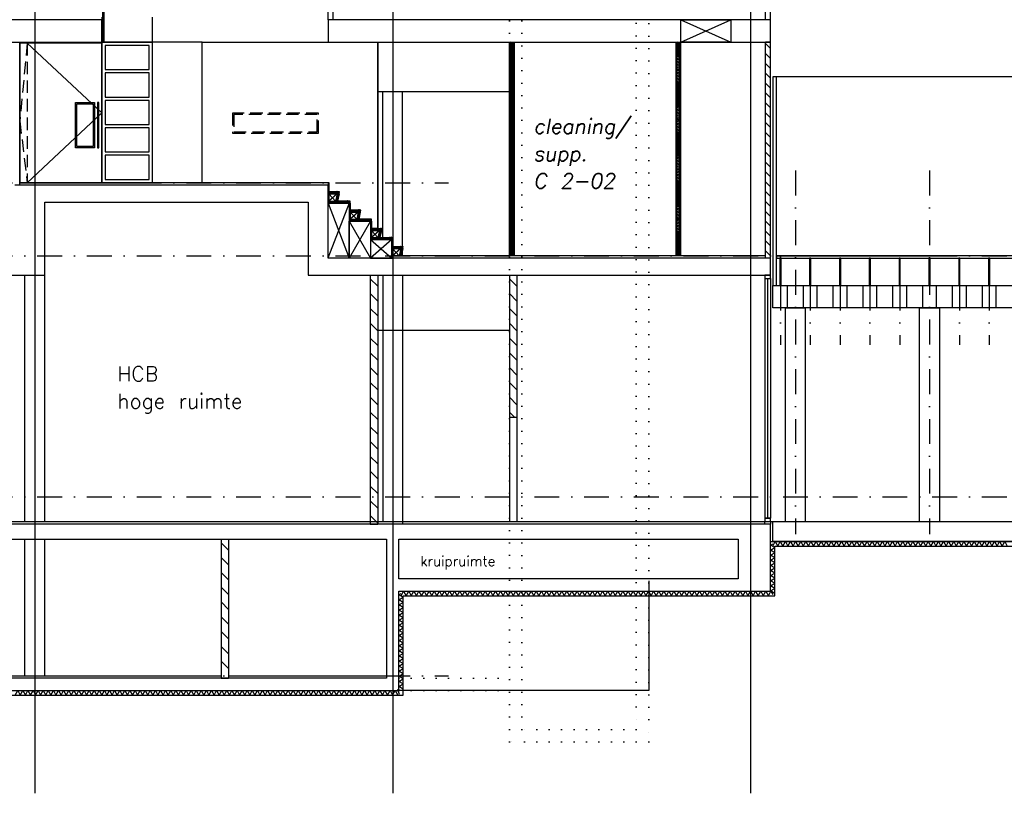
# Model space of a CAD drawing. Extents: x -18628 to 99585, y 127200 to 154480.
# Tile 9 of 59: x -463 to 19344, y 127200 to 142767. Entities that reach past the tile are written whole.
import ezdxf
from ezdxf.enums import TextEntityAlignment as Align

# ---------------------------------------------------------------- set-up
doc = ezdxf.new("R2010")
doc.units = 0
doc.header["$LTSCALE"] = 1000
doc.header["$MEASUREMENT"] = 0
for name, pattern in [('DASHDOT', [1, 0.5, -0.25, 0, -0.25]), ('DOT', [0.25, 0, -0.25]), ('HIDDEN', [0.375, 0.25, -0.125])]:
    doc.linetypes.add(name, pattern=pattern)
for name, color, linetype in [('B02', 7, 'CONTINUOUS'), ('B03', 7, 'CONTINUOUS'), ('B08', 7, 'CONTINUOUS')]:
    doc.layers.add(name, color=color, linetype=linetype)
doc.styles.add('TXT', font='txt.shx')

msp = doc.modelspace()

# ---------------------------------------------------------------- linework, layer by layer
at = {"layer": 'B02', "color": 5, "linetype": 'Continuous'}
for p, q in [((-160, 151595), (-160, 127200)), ((7040, 151595), (7040, 127200)), ((14240, 151595), (14240, 127200))]:
    msp.add_line(p, q, dxfattribs=at)
at = {"layer": 'B02', "color": 5, "linetype": 'DASHDOT'}
for p, q in [((-15111, 139486), (8162, 139486)), ((-15111, 138016), (89670, 138016)), ((-15111, 133166), (89670, 133166)), ((-18544, 132666), (92782, 132666)), ((-15111, 129566), (8162, 129566))]:
    msp.add_line(p, q, dxfattribs=at)
at = {"layer": 'B03', "color": 1, "linetype": 'DOT'}
for p, q in [((9390, 128237), (9390, 146518)), ((12190, 146439), (12190, 128237)), ((9640, 128487), (9640, 146260)), ((11940, 146196), (11940, 128487)), ((7164, 129516), (9439, 129516)), ((7164, 129266), (9439, 129266)), ((11940, 128487), (9640, 128487)), ((12190, 128237), (9390, 128237))]:
    msp.add_line(p, q, dxfattribs=at)
at = {"layer": 'B03', "color": 7, "linetype": 'Continuous'}
for p, q in [((14540, 142766), (14540, 145654)), ((14640, 142766), (14640, 145654)), ((5740, 142766), (5740, 145527)), ((5840, 142766), (5840, 145527)), ((12840, 142766), (13840, 142314)), ((12840, 142314), (13840, 142766)), ((12840, 142766), (13840, 142766)), ((12840, 142314), (12840, 142766)), ((13840, 142766), (13840, 142314)), ((14640, 142766), (14540, 142766)), ((-460, 139436), (-460, 142316)), ((3210, 142316), (2210, 142316)), ((3210, 142316), (5714, 142316)), ((3210, 142316), (6740, 142316)), ((3210, 139486), (3210, 142316)), ((3210, 139486), (3210, 142316)), ((6740, 142316), (6740, 138567)), ((9390, 138016), (9390, 142316)), ((9490, 138016), (9490, 142316)), ((12740, 138016), (12740, 142316)), ((12840, 138016), (12840, 142316)), ((13840, 142314), (12840, 142314)), ((14540, 137966), (14540, 142316)), ((14640, 142316), (14540, 142316)), ((14640, 137966), (14640, 142316)), ((5758, 139486), (3210, 139486)), ((5740, 139486), (5740, 139078)), ((5740, 139486), (5758, 139486)), ((5758, 139486), (5758, 139078)), ((5758, 139302), (5758, 139486)), ((5758, 139302), (5971, 139302)), ((5758, 139262), (5758, 139302)), ((5971, 139302), (5758, 139302)), ((5758, 139262), (5962, 139262)), ((5921, 139262), (5890, 139118)), ((5921, 139262), (5962, 139262)), ((5931, 139118), (5971, 139302)), ((5962, 139262), (5931, 139118)), ((5962, 139262), (5971, 139302)), ((5740, 139078), (5758, 139078)), ((5758, 139118), (6184, 139118)), ((5758, 139078), (5758, 139118)), ((5758, 139078), (6184, 139078)), ((5890, 139118), (5931, 139118)), ((6184, 139118), (5931, 139118)), ((6166, 139078), (6166, 138711)), ((6166, 139078), (6184, 139078)), ((6184, 139078), (6184, 139118)), ((6184, 138935), (6184, 139118)), ((6184, 139078), (6184, 138711)), ((6184, 138935), (6398, 138935)), ((6184, 138895), (6184, 138935)), ((6398, 138935), (6184, 138935)), ((6184, 138895), (6389, 138895)), ((6348, 138895), (6317, 138751)), ((6348, 138895), (6389, 138895)), ((6358, 138751), (6398, 138935)), ((6389, 138895), (6358, 138751)), ((6389, 138895), (6398, 138935)), ((6166, 138711), (6184, 138711)), ((6184, 138751), (6612, 138751)), ((6184, 138711), (6184, 138751)), ((6184, 138711), (6612, 138711)), ((6317, 138751), (6358, 138751)), ((6612, 138751), (6358, 138751)), ((6594, 138711), (6594, 138343)), ((6594, 138711), (6612, 138711)), ((6612, 138711), (6612, 138751)), ((6612, 138567), (6612, 138751)), ((6612, 138711), (6612, 138343)), ((6612, 138567), (6825, 138567)), ((6612, 138527), (6612, 138567)), ((6740, 138567), (6612, 138567)), ((6612, 138527), (6816, 138527)), ((6775, 138527), (6744, 138383)), ((6775, 138527), (6816, 138527)), ((6816, 138527), (6785, 138383)), ((6816, 138527), (6825, 138567)), ((6594, 138343), (6612, 138343)), ((6612, 138383), (7038, 138383)), ((6612, 138343), (6612, 138383)), ((6612, 138343), (7038, 138343)), ((6744, 138383), (6785, 138383)), ((7020, 138343), (7020, 137966)), ((7020, 138343), (7038, 138343)), ((7038, 138343), (7038, 138383)), ((7038, 138343), (7038, 137966)), ((7038, 138200), (7252, 138200)), ((7038, 138160), (7038, 138200)), ((7038, 138160), (7243, 138160)), ((7202, 138160), (7171, 138016)), ((7202, 138160), (7243, 138160)), ((7243, 138160), (7212, 138016)), ((7243, 138160), (7252, 138200)), ((7020, 137966), (7038, 137966)), ((7171, 138016), (7212, 138016)), ((14640, 137966), (14540, 137966)), ((6590, 137626), (6590, 132616)), ((6590, 137626), (6740, 137626)), ((6740, 137626), (6740, 132616)), ((9390, 137626), (9390, 134766)), ((9390, 137626), (9540, 137626)), ((9540, 137626), (9540, 134766)), ((14640, 137626), (14526, 137626)), ((14526, 137626), (14526, 137559)), ((14526, 137559), (14640, 137559)), ((14640, 137559), (14640, 137626)), ((9390, 134766), (9540, 134766)), ((14640, 132733), (14526, 132733)), ((14526, 132733), (14526, 132666)), ((14640, 132666), (14640, 132733)), ((6590, 132616), (6740, 132616)), ((14526, 132616), (14526, 132666)), ((14526, 132666), (14640, 132666)), ((14526, 132666), (14640, 132666)), ((14640, 132616), (14526, 132616)), ((14640, 132666), (14640, 132616)), ((3590, 132316), (3590, 129516)), ((3590, 132316), (3740, 132316)), ((3740, 132316), (3740, 129516)), ((3590, 129516), (3740, 129516))]:
    msp.add_line(p, q, dxfattribs=at)
at = {"layer": 'B03', "color": 1, "linetype": 'Continuous'}
for p, q in [((1210, 142316), (1210, 143916)), ((1230, 143916), (1230, 142316)), ((1190, 142816), (1190, 142316)), ((2210, 142316), (2210, 142816)), ((1190, 142296), (-460, 142296)), ((-460, 142296), (-460, 139486)), ((-310, 142296), (1190, 140891)), ((2210, 142316), (1190, 142316)), ((1190, 142316), (1190, 139486)), ((1190, 142316), (2210, 142316)), ((1190, 139486), (1190, 142296)), ((1230, 142316), (1210, 142316)), ((2142, 142249), (1256, 142249)), ((1256, 142249), (1256, 141763)), ((2142, 141763), (2142, 142249)), ((2210, 139486), (2210, 142316)), ((9414, 138016), (9414, 142316)), ((9464, 138016), (9464, 142316)), ((12764, 138016), (12764, 142316)), ((12814, 138016), (12814, 142316)), ((1256, 141763), (2142, 141763)), ((2142, 141696), (1256, 141696)), ((1256, 141696), (1256, 141211)), ((2142, 141211), (2142, 141696)), ((6740, 138567), (6740, 141316)), ((6840, 138383), (6840, 141316)), ((7240, 138200), (7240, 141316)), ((662, 140187), (662, 141101)), ((662, 141101), (1040, 141101)), ((686, 140212), (686, 141076)), ((686, 141076), (1014, 141076)), ((1014, 141076), (1014, 140212)), ((1040, 141101), (1040, 140187)), ((1130, 141101), (1100, 141101)), ((1100, 141101), (1100, 140187)), ((1130, 140187), (1130, 141101)), ((1256, 141211), (2142, 141211)), ((2142, 141144), (1256, 141144)), ((1256, 141144), (1256, 140658)), ((2142, 140658), (2142, 141144)), ((1190, 140891), (-310, 139486)), ((1256, 140658), (2142, 140658)), ((2142, 140591), (1256, 140591)), ((1256, 140591), (1256, 140106)), ((2142, 140106), (2142, 140591)), ((1040, 140187), (662, 140187)), ((1014, 140212), (686, 140212)), ((1100, 140187), (1130, 140187)), ((1256, 140106), (2142, 140106)), ((2142, 140039), (1256, 140039)), ((1256, 140039), (1256, 139553)), ((2142, 139553), (2142, 140039)), ((5760, 139486), (-460, 139486)), ((-460, 139486), (1190, 139486)), ((1190, 139486), (2210, 139486)), ((1256, 139553), (2142, 139553)), ((5758, 139262), (5890, 139118)), ((5921, 139262), (5758, 139118)), ((6166, 139078), (5738, 137966)), ((5740, 139078), (6166, 137966)), ((5740, 139078), (6166, 139078)), ((5740, 137966), (5740, 139078)), ((6166, 139078), (6166, 137966)), ((6348, 138895), (6184, 138751)), ((6184, 138895), (6317, 138751)), ((6166, 138711), (6594, 137966)), ((6594, 138711), (6166, 137966)), ((6166, 138711), (6594, 138711)), ((6166, 137966), (6166, 138711)), ((6594, 138711), (6594, 137966)), ((6775, 138527), (6612, 138383)), ((6612, 138527), (6744, 138383)), ((6594, 138343), (7020, 137966)), ((7020, 138343), (6594, 137966)), ((7020, 138343), (6594, 138343)), ((6594, 138343), (6594, 137966)), ((7020, 137966), (7020, 138343)), ((7202, 138160), (7038, 138016)), ((7038, 138160), (7171, 138016)), ((7240, 138016), (7240, 138132)), ((6166, 137966), (5740, 137966)), ((6594, 137966), (6166, 137966)), ((6594, 137966), (7020, 137966)), ((9440, 138016), (7040, 138016)), ((12740, 138016), (9385, 138016)), ((14540, 138016), (12654, 138016)), ((14840, 138016), (14760, 138016)), ((14760, 138016), (14760, 137966)), ((14760, 137966), (14840, 137966)), ((42440, 138016), (14840, 138016)), ((14840, 138016), (14840, 137966)), ((14840, 137966), (14840, 138016)), ((14840, 137966), (42440, 137966)), ((-360, 132666), (-360, 137626)), ((40, 132666), (40, 137626)), ((6840, 137626), (6840, 132666)), ((7240, 137626), (7240, 132616)), ((14526, 137559), (14526, 132733)), ((14526, 137559), (14640, 137559)), ((14640, 137559), (14640, 132733)), ((14940, 132663), (14940, 136966)), ((14940, 136966), (15340, 136966)), ((15340, 136966), (15340, 132663)), ((17640, 132666), (17640, 136966)), ((17640, 136966), (18040, 136966)), ((18040, 136966), (18040, 132666)), ((9390, 134766), (9390, 132666)), ((9540, 134766), (9540, 132666)), ((14526, 132733), (14640, 132733)), ((-8940, 132666), (14526, 132666)), ((-360, 129566), (-360, 132316)), ((40, 129566), (40, 132316)), ((14640, 131266), (14640, 132266)), ((14640, 132266), (42640, 132266)), ((14730, 131176), (14730, 132176)), ((14730, 132176), (42550, 132176)), ((12190, 131476), (12190, 129266)), ((7164, 131266), (14640, 131266)), ((7254, 131176), (14730, 131176)), ((-7236, 129566), (3590, 129566)), ((3740, 129566), (6914, 129566)), ((12190, 129266), (7164, 129266))]:
    msp.add_line(p, q, dxfattribs=at)
at = {"layer": 'B03', "color": 2, "linetype": 'Continuous'}
for p, q in [((1190, 142766), (-9286, 142766)), ((1190, 142316), (1190, 142766)), ((14640, 142766), (5740, 142766)), ((5740, 142766), (5740, 142316)), ((14640, 142316), (14640, 142766)), ((-8940, 142316), (1190, 142316)), ((5740, 142316), (14640, 142316)), ((6740, 141316), (6740, 142316)), ((42590, 141616), (14690, 141616)), ((9390, 141316), (6740, 141316)), ((5740, 139436), (-560, 139436)), ((5740, 137966), (5740, 139436)), ((5923, 139307), (5918, 139307)), ((5918, 139307), (5918, 139292)), ((5918, 139292), (5923, 139292)), ((5923, 139292), (5923, 139307)), ((5953, 139307), (5948, 139307)), ((5948, 139307), (5948, 139292)), ((5948, 139292), (5953, 139292)), ((5953, 139292), (5953, 139307)), ((40, 139096), (5340, 139096)), ((40, 137626), (40, 139096)), ((5340, 139096), (5340, 137626)), ((6136, 139123), (6132, 139123)), ((6132, 139123), (6132, 139108)), ((6132, 139108), (6136, 139108)), ((6136, 139108), (6136, 139123)), ((6166, 139123), (6162, 139123)), ((6162, 139123), (6162, 139108)), ((6162, 139108), (6166, 139108)), ((6166, 139108), (6166, 139123)), ((6350, 138940), (6345, 138940)), ((6345, 138940), (6345, 138925)), ((6345, 138925), (6350, 138925)), ((6350, 138925), (6350, 138940)), ((6380, 138940), (6375, 138940)), ((6375, 138940), (6375, 138925)), ((6375, 138925), (6380, 138925)), ((6380, 138925), (6380, 138940)), ((6564, 138756), (6558, 138756)), ((6558, 138756), (6558, 138741)), ((6558, 138741), (6564, 138741)), ((6564, 138741), (6564, 138756)), ((6594, 138756), (6588, 138756)), ((6588, 138756), (6588, 138741)), ((6588, 138741), (6594, 138741)), ((6594, 138741), (6594, 138756)), ((6777, 138572), (6772, 138572)), ((6772, 138572), (6772, 138557)), ((6772, 138557), (6777, 138557)), ((6777, 138557), (6777, 138572)), ((6807, 138572), (6802, 138572)), ((6802, 138572), (6802, 138557)), ((6802, 138557), (6807, 138557)), ((6807, 138557), (6807, 138572)), ((6990, 138388), (6986, 138388)), ((6986, 138388), (6986, 138373)), ((6986, 138373), (6990, 138373)), ((6990, 138373), (6990, 138388)), ((7020, 138388), (7016, 138388)), ((7016, 138388), (7016, 138373)), ((7016, 138373), (7020, 138373)), ((7020, 138373), (7020, 138388)), ((7204, 138205), (7199, 138205)), ((7199, 138205), (7199, 138190)), ((7199, 138190), (7204, 138190)), ((7204, 138190), (7204, 138205)), ((7234, 138205), (7229, 138205)), ((7229, 138205), (7229, 138190)), ((7229, 138190), (7234, 138190)), ((7234, 138190), (7234, 138205)), ((14640, 137966), (5740, 137966)), ((14640, 137626), (14640, 137966)), ((-8940, 137626), (40, 137626)), ((5340, 137626), (14640, 137626)), ((14690, 136966), (14690, 137416)), ((14690, 137416), (38538, 137416)), ((14690, 137416), (15574, 137416)), ((14690, 136966), (14690, 137416)), ((14690, 137416), (14974, 137416)), ((14690, 136966), (14690, 137416)), ((14974, 137416), (14974, 136966)), ((15304, 137416), (15574, 137416)), ((15304, 136966), (15304, 137416)), ((15574, 137416), (15574, 136966)), ((15574, 137416), (15574, 136966)), ((15904, 137416), (16174, 137416)), ((15904, 136966), (15904, 137416)), ((16174, 137416), (16174, 136966)), ((16504, 137416), (16774, 137416)), ((16504, 136966), (16504, 137416)), ((16774, 137416), (16774, 136966)), ((17104, 137416), (17374, 137416)), ((17104, 136966), (17104, 137416)), ((17104, 137416), (17374, 137416)), ((17104, 136966), (17104, 137416)), ((17374, 137416), (17374, 136966)), ((17374, 137416), (17374, 136966)), ((17704, 137416), (17974, 137416)), ((17704, 136966), (17704, 137416)), ((17974, 137416), (17974, 136966)), ((18304, 137416), (18574, 137416)), ((18304, 136966), (18304, 137416)), ((18574, 137416), (18574, 136966)), ((18904, 137416), (19174, 137416)), ((18904, 136966), (18904, 137416)), ((19174, 137416), (19174, 136966)), ((38558, 136966), (14690, 136966)), ((15574, 136966), (14690, 136966)), ((14974, 136966), (14690, 136966)), ((15574, 136966), (15304, 136966)), ((16174, 136966), (15904, 136966)), ((16774, 136966), (16504, 136966)), ((17374, 136966), (17104, 136966)), ((17374, 136966), (17104, 136966)), ((17974, 136966), (17704, 136966)), ((18574, 136966), (18304, 136966)), ((19174, 136966), (18904, 136966)), ((6740, 136516), (9390, 136516)), ((14640, 131266), (14640, 132616)), ((14690, 132666), (42590, 132666)), ((14690, 132266), (14690, 132666)), ((-7236, 132316), (6914, 132316)), ((6914, 132316), (6914, 129516)), ((7164, 132316), (13990, 132316)), ((7164, 131516), (7164, 132316)), ((13990, 132316), (13990, 131516)), ((42590, 132266), (14690, 132266)), ((13990, 131516), (7164, 131516)), ((7164, 131266), (14640, 131266)), ((6914, 129516), (-7236, 129516))]:
    msp.add_line(p, q, dxfattribs=at)
at = {"layer": 'B03', "color": 1, "linetype": 'HIDDEN'}
for p, q in [((-310, 142296), (-460, 140726)), ((-310, 142296), (-310, 139486)), ((5550, 140886), (3820, 140886)), ((3820, 140886), (3820, 140486)), ((5524, 140861), (3844, 140861)), ((3844, 140861), (3844, 140511)), ((5524, 140511), (5524, 140861)), ((5550, 140486), (5550, 140886)), ((-460, 140726), (-310, 139486)), ((3820, 140486), (5550, 140486)), ((3844, 140511), (5524, 140511))]:
    msp.add_line(p, q, dxfattribs=at)
at = {"layer": 'B03', "color": 5, "linetype": 'Continuous'}
for p, q in [((9464, 142291), (9420, 142316)), ((9440, 142316), (9440, 138016)), ((12814, 142291), (12770, 142316)), ((14640, 142185), (14540, 142285)), ((14640, 141986), (14540, 142086)), ((14640, 141788), (14540, 141888)), ((14640, 141589), (14540, 141689)), ((14760, 141616), (14690, 141616)), ((14690, 141616), (14690, 137416)), ((14760, 137416), (14760, 141616)), ((14640, 141391), (14540, 141491)), ((14640, 141192), (14540, 141292)), ((14640, 140993), (14540, 141093)), ((14640, 140795), (14540, 140895)), ((14640, 140596), (14540, 140696)), ((14640, 140398), (14540, 140498)), ((14640, 140199), (14540, 140299)), ((14640, 140001), (14540, 140101)), ((14640, 139802), (14540, 139902)), ((14640, 139604), (14540, 139704)), ((5748, 139486), (5748, 139078)), ((14640, 139405), (14540, 139505)), ((5758, 139282), (5967, 139282)), ((5942, 139262), (5911, 139118)), ((14640, 139207), (14540, 139307)), ((5758, 139098), (6184, 139098)), ((6176, 139078), (6176, 138711)), ((14640, 139008), (14540, 139108)), ((6184, 138915), (6394, 138915)), ((6369, 138895), (6338, 138751)), ((14640, 138809), (14540, 138909)), ((6184, 138731), (6612, 138731)), ((6602, 138711), (6602, 138343)), ((14640, 138611), (14540, 138711)), ((6612, 138547), (6821, 138547)), ((6796, 138527), (6765, 138383)), ((14640, 138412), (14540, 138512)), ((6612, 138363), (7038, 138363)), ((7030, 138343), (7030, 137966)), ((14640, 138214), (14540, 138314)), ((7038, 138180), (7248, 138180)), ((7223, 138160), (7192, 138016)), ((14640, 138015), (14540, 138115)), ((14758, 138016), (18058, 138016)), ((14852, 137966), (14827, 137966)), ((14827, 137966), (14827, 137416)), ((14852, 137416), (14852, 137966)), ((15452, 137966), (15427, 137966)), ((15427, 137966), (15427, 137416)), ((15452, 137416), (15452, 137966)), ((16052, 137966), (16027, 137966)), ((16027, 137966), (16027, 137416)), ((16052, 137416), (16052, 137966)), ((16652, 137966), (16627, 137966)), ((16627, 137966), (16627, 137416)), ((16652, 137416), (16652, 137966)), ((17252, 137966), (17227, 137966)), ((17227, 137966), (17227, 137416)), ((17252, 137416), (17252, 137966)), ((17852, 137966), (17827, 137966)), ((17827, 137966), (17827, 137416)), ((17852, 137416), (17852, 137966)), ((18452, 137966), (18427, 137966)), ((18427, 137966), (18427, 137416)), ((18452, 137416), (18452, 137966)), ((19052, 137966), (19027, 137966)), ((19027, 137966), (19027, 137416)), ((19052, 137416), (19052, 137966)), ((6590, 137552), (6740, 137402)), ((9390, 137552), (9540, 137402)), ((14582, 137559), (14582, 132733)), ((14690, 137416), (14760, 137416)), ((14827, 137416), (14852, 137416)), ((15427, 137416), (15452, 137416)), ((16027, 137416), (16052, 137416)), ((16627, 137416), (16652, 137416)), ((17227, 137416), (17252, 137416)), ((17827, 137416), (17852, 137416)), ((18427, 137416), (18452, 137416)), ((19027, 137416), (19052, 137416)), ((6590, 137254), (6740, 137104)), ((9390, 137254), (9540, 137104)), ((6590, 136956), (6740, 136806)), ((9390, 136956), (9540, 136806)), ((6590, 136659), (6740, 136509)), ((9390, 136659), (9540, 136509)), ((6590, 136361), (6740, 136211)), ((9390, 136361), (9540, 136211)), ((6590, 136063), (6740, 135913)), ((9390, 136063), (9540, 135913)), ((6590, 135765), (6740, 135615)), ((9390, 135765), (9540, 135615)), ((6590, 135467), (6740, 135317)), ((9390, 135467), (9540, 135317)), ((6590, 135170), (6740, 135020)), ((9390, 135170), (9540, 135020)), ((6590, 134872), (6740, 134722)), ((9390, 134872), (9494, 134767)), ((6590, 134574), (6740, 134424)), ((6590, 134276), (6740, 134126)), ((6590, 133978), (6740, 133828)), ((6590, 133680), (6740, 133530)), ((6590, 133383), (6740, 133233)), ((6590, 133085), (6740, 132935)), ((6590, 132787), (6740, 132637)), ((3590, 132242), (3740, 132092)), ((3590, 131944), (3740, 131794)), ((3590, 131646), (3740, 131496)), ((3590, 131349), (3740, 131199)), ((3590, 131051), (3740, 130901)), ((3590, 130753), (3740, 130603)), ((3590, 130455), (3740, 130305)), ((3590, 130157), (3740, 130007)), ((3590, 129860), (3740, 129710))]:
    msp.add_line(p, q, dxfattribs=at)
at = {"layer": 'B03', "color": 1, "linetype": 'DASHDOT'}
for p, q in [((9440, 138016), (9440, 142316)), ((12790, 138016), (12790, 142316))]:
    msp.add_line(p, q, dxfattribs=at)
at = {"layer": 'B03', "color": 5, "linetype": 'DASHDOT'}
for p, q in [((15140, 139732), (15140, 132416)), ((17840, 139732), (17840, 132416)), ((14840, 137416), (14840, 136223)), ((15440, 137416), (15440, 136223)), ((16040, 137416), (16040, 136223)), ((16640, 137416), (16640, 136223)), ((17240, 137416), (17240, 136223)), ((18440, 137416), (18440, 136223)), ((19040, 137416), (19040, 136223)), ((7040, 136816), (7040, 136004))]:
    msp.add_line(p, q, dxfattribs=at)
at = {"layer": 'B03', "color": 7, "linetype": 'DOT'}
msp.add_line((7204, 138202), (7229, 138202), dxfattribs=at)
at = {"layer": 'B03', "color": 5, "linetype": 'Continuous'}
for points in [[(9464, 142234), (9414, 142262), (9464, 142291)], [(9464, 142177), (9414, 142205), (9464, 142234)], [(12814, 142234), (12764, 142262), (12814, 142291)], [(12814, 142177), (12764, 142205), (12814, 142234)], [(9464, 142120), (9414, 142148), (9464, 142177)], [(9464, 142063), (9414, 142091), (9464, 142120)], [(9464, 142006), (9414, 142034), (9464, 142063)], [(12814, 142120), (12764, 142148), (12814, 142177)], [(12814, 142063), (12764, 142091), (12814, 142120)], [(12814, 142006), (12764, 142034), (12814, 142063)], [(9464, 141949), (9414, 141977), (9464, 142006)], [(9464, 141892), (9414, 141920), (9464, 141949)], [(9464, 141835), (9414, 141863), (9464, 141892)], [(9464, 141778), (9414, 141806), (9464, 141835)], [(12814, 141949), (12764, 141977), (12814, 142006)], [(12814, 141892), (12764, 141920), (12814, 141949)], [(12814, 141835), (12764, 141863), (12814, 141892)], [(12814, 141778), (12764, 141806), (12814, 141835)], [(9464, 141721), (9414, 141749), (9464, 141778)], [(9464, 141664), (9414, 141692), (9464, 141721)], [(9464, 141607), (9414, 141635), (9464, 141664)], [(12814, 141721), (12764, 141749), (12814, 141778)], [(12814, 141664), (12764, 141692), (12814, 141721)], [(12814, 141607), (12764, 141635), (12814, 141664)], [(9464, 141550), (9414, 141578), (9464, 141607)], [(9464, 141493), (9414, 141521), (9464, 141550)], [(9464, 141436), (9414, 141464), (9464, 141493)], [(9464, 141379), (9414, 141407), (9464, 141436)], [(12814, 141550), (12764, 141578), (12814, 141607)], [(12814, 141493), (12764, 141521), (12814, 141550)], [(12814, 141436), (12764, 141464), (12814, 141493)], [(12814, 141379), (12764, 141407), (12814, 141436)], [(9464, 141322), (9414, 141350), (9464, 141379)], [(9464, 141265), (9414, 141293), (9464, 141322)], [(9464, 141208), (9414, 141236), (9464, 141265)], [(12814, 141322), (12764, 141350), (12814, 141379)], [(12814, 141265), (12764, 141293), (12814, 141322)], [(12814, 141208), (12764, 141236), (12814, 141265)], [(9464, 141151), (9414, 141179), (9464, 141208)], [(9464, 141094), (9414, 141122), (9464, 141151)], [(9464, 141037), (9414, 141065), (9464, 141094)], [(9464, 140980), (9414, 141008), (9464, 141037)], [(12814, 141151), (12764, 141179), (12814, 141208)], [(12814, 141094), (12764, 141122), (12814, 141151)], [(12814, 141037), (12764, 141065), (12814, 141094)], [(12814, 140980), (12764, 141008), (12814, 141037)], [(9464, 140923), (9414, 140951), (9464, 140980)], [(9464, 140866), (9414, 140894), (9464, 140923)], [(9464, 140809), (9414, 140837), (9464, 140866)], [(12814, 140923), (12764, 140951), (12814, 140980)], [(12814, 140866), (12764, 140894), (12814, 140923)], [(12814, 140809), (12764, 140837), (12814, 140866)], [(9464, 140752), (9414, 140780), (9464, 140809)], [(9464, 140695), (9414, 140723), (9464, 140752)], [(9464, 140638), (9414, 140666), (9464, 140695)], [(9464, 140581), (9414, 140609), (9464, 140638)], [(12814, 140752), (12764, 140780), (12814, 140809)], [(12814, 140695), (12764, 140723), (12814, 140752)], [(12814, 140638), (12764, 140666), (12814, 140695)], [(12814, 140581), (12764, 140609), (12814, 140638)], [(9464, 140524), (9414, 140552), (9464, 140581)], [(9464, 140467), (9414, 140495), (9464, 140524)], [(9464, 140410), (9414, 140438), (9464, 140467)], [(12814, 140524), (12764, 140552), (12814, 140581)], [(12814, 140467), (12764, 140495), (12814, 140524)], [(12814, 140410), (12764, 140438), (12814, 140467)], [(9464, 140353), (9414, 140381), (9464, 140410)], [(9464, 140296), (9414, 140324), (9464, 140353)], [(9464, 140239), (9414, 140267), (9464, 140296)], [(9464, 140182), (9414, 140210), (9464, 140239)], [(12814, 140353), (12764, 140381), (12814, 140410)], [(12814, 140296), (12764, 140324), (12814, 140353)], [(12814, 140239), (12764, 140267), (12814, 140296)], [(12814, 140182), (12764, 140210), (12814, 140239)], [(9464, 140125), (9414, 140153), (9464, 140182)], [(9464, 140068), (9414, 140096), (9464, 140125)], [(9464, 140011), (9414, 140039), (9464, 140068)], [(12814, 140125), (12764, 140153), (12814, 140182)], [(12814, 140068), (12764, 140096), (12814, 140125)], [(12814, 140011), (12764, 140039), (12814, 140068)], [(9464, 139954), (9414, 139982), (9464, 140011)], [(9464, 139897), (9414, 139925), (9464, 139954)], [(9464, 139840), (9414, 139868), (9464, 139897)], [(9464, 139783), (9414, 139811), (9464, 139840)], [(12814, 139954), (12764, 139982), (12814, 140011)], [(12814, 139897), (12764, 139925), (12814, 139954)], [(12814, 139840), (12764, 139868), (12814, 139897)], [(12814, 139783), (12764, 139811), (12814, 139840)], [(9464, 139726), (9414, 139754), (9464, 139783)], [(9464, 139669), (9414, 139697), (9464, 139726)], [(9464, 139612), (9414, 139640), (9464, 139669)], [(12814, 139726), (12764, 139754), (12814, 139783)], [(12814, 139669), (12764, 139697), (12814, 139726)], [(12814, 139612), (12764, 139640), (12814, 139669)], [(9464, 139555), (9414, 139583), (9464, 139612)], [(9464, 139498), (9414, 139526), (9464, 139555)], [(9464, 139441), (9414, 139469), (9464, 139498)], [(9464, 139384), (9414, 139412), (9464, 139441)], [(12814, 139555), (12764, 139583), (12814, 139612)], [(12814, 139498), (12764, 139526), (12814, 139555)], [(12814, 139441), (12764, 139469), (12814, 139498)], [(12814, 139384), (12764, 139412), (12814, 139441)], [(9464, 139327), (9414, 139355), (9464, 139384)], [(9464, 139270), (9414, 139298), (9464, 139327)], [(9464, 139213), (9414, 139241), (9464, 139270)], [(12814, 139327), (12764, 139355), (12814, 139384)], [(12814, 139270), (12764, 139298), (12814, 139327)], [(12814, 139213), (12764, 139241), (12814, 139270)], [(9464, 139156), (9414, 139184), (9464, 139213)], [(9464, 139099), (9414, 139127), (9464, 139156)], [(9464, 139042), (9414, 139070), (9464, 139099)], [(9464, 138985), (9414, 139013), (9464, 139042)], [(12814, 139156), (12764, 139184), (12814, 139213)], [(12814, 139099), (12764, 139127), (12814, 139156)], [(12814, 139042), (12764, 139070), (12814, 139099)], [(12814, 138985), (12764, 139013), (12814, 139042)], [(9464, 138928), (9414, 138956), (9464, 138985)], [(9464, 138871), (9414, 138899), (9464, 138928)], [(9464, 138814), (9414, 138842), (9464, 138871)], [(12814, 138928), (12764, 138956), (12814, 138985)], [(12814, 138871), (12764, 138899), (12814, 138928)], [(12814, 138814), (12764, 138842), (12814, 138871)], [(9464, 138757), (9414, 138785), (9464, 138814)], [(9464, 138700), (9414, 138728), (9464, 138757)], [(9464, 138643), (9414, 138671), (9464, 138700)], [(12814, 138757), (12764, 138785), (12814, 138814)], [(12814, 138700), (12764, 138728), (12814, 138757)], [(12814, 138643), (12764, 138671), (12814, 138700)], [(9464, 138586), (9414, 138614), (9464, 138643)], [(9464, 138529), (9414, 138557), (9464, 138586)], [(9464, 138472), (9414, 138500), (9464, 138529)], [(9464, 138415), (9414, 138443), (9464, 138472)], [(12814, 138586), (12764, 138614), (12814, 138643)], [(12814, 138529), (12764, 138557), (12814, 138586)], [(12814, 138472), (12764, 138500), (12814, 138529)], [(12814, 138415), (12764, 138443), (12814, 138472)], [(9464, 138358), (9414, 138386), (9464, 138415)], [(9464, 138301), (9414, 138329), (9464, 138358)], [(9464, 138244), (9414, 138272), (9464, 138301)], [(12814, 138358), (12764, 138386), (12814, 138415)], [(12814, 138301), (12764, 138329), (12814, 138358)], [(12814, 138244), (12764, 138272), (12814, 138301)], [(9464, 138187), (9414, 138215), (9464, 138244)], [(9464, 138130), (9414, 138158), (9464, 138187)], [(9464, 138073), (9414, 138101), (9464, 138130)], [(9464, 138016), (9414, 138044), (9464, 138073)], [(12814, 138187), (12764, 138215), (12814, 138244)], [(12814, 138130), (12764, 138158), (12814, 138187)], [(12814, 138073), (12764, 138101), (12814, 138130)], [(12814, 138016), (12764, 138044), (12814, 138073)], [(14730, 132144), (14640, 132196), (14684, 132221)], [(14730, 132042), (14640, 132093), (14730, 132144)], [(14684, 132176), (14736, 132266), (14787, 132176)], [(14787, 132176), (14838, 132266), (14890, 132176)], [(14890, 132176), (14941, 132266), (14992, 132176)], [(14992, 132176), (15044, 132266), (15095, 132176)], [(15095, 132176), (15146, 132266), (15198, 132176)], [(15198, 132176), (15249, 132266), (15300, 132176)], [(15300, 132176), (15351, 132266), (15403, 132176)], [(15403, 132176), (15454, 132266), (15505, 132176)], [(15505, 132176), (15557, 132266), (15608, 132176)], [(15608, 132176), (15659, 132266), (15710, 132176)], [(15710, 132176), (15762, 132266), (15813, 132176)], [(15813, 132176), (15864, 132266), (15916, 132176)], [(15916, 132176), (15967, 132266), (16018, 132176)], [(16018, 132176), (16070, 132266), (16121, 132176)], [(16121, 132176), (16172, 132266), (16224, 132176)], [(16224, 132176), (16275, 132266), (16326, 132176)], [(16326, 132176), (16377, 132266), (16429, 132176)], [(16429, 132176), (16480, 132266), (16531, 132176)], [(16531, 132176), (16583, 132266), (16634, 132176)], [(16634, 132176), (16685, 132266), (16736, 132176)], [(16736, 132176), (16788, 132266), (16839, 132176)], [(16839, 132176), (16890, 132266), (16942, 132176)], [(16942, 132176), (16993, 132266), (17044, 132176)], [(17044, 132176), (17096, 132266), (17147, 132176)], [(17147, 132176), (17198, 132266), (17250, 132176)], [(17250, 132176), (17301, 132266), (17352, 132176)], [(17352, 132176), (17403, 132266), (17455, 132176)], [(17455, 132176), (17506, 132266), (17557, 132176)], [(17557, 132176), (17609, 132266), (17660, 132176)], [(17660, 132176), (17711, 132266), (17762, 132176)], [(17762, 132176), (17814, 132266), (17865, 132176)], [(17865, 132176), (17916, 132266), (17968, 132176)], [(17968, 132176), (18019, 132266), (18070, 132176)], [(18070, 132176), (18122, 132266), (18173, 132176)], [(18173, 132176), (18224, 132266), (18276, 132176)], [(18276, 132176), (18327, 132266), (18378, 132176)], [(18378, 132176), (18429, 132266), (18481, 132176)], [(18481, 132176), (18532, 132266), (18583, 132176)], [(18583, 132176), (18635, 132266), (18686, 132176)], [(18686, 132176), (18737, 132266), (18788, 132176)], [(18788, 132176), (18840, 132266), (18891, 132176)], [(18891, 132176), (18942, 132266), (18994, 132176)], [(18994, 132176), (19045, 132266), (19096, 132176)], [(19096, 132176), (19148, 132266), (19199, 132176)], [(19199, 132176), (19250, 132266), (19302, 132176)], [(19302, 132176), (19353, 132266), (19404, 132176)], [(14730, 131939), (14640, 131990), (14730, 132042)], [(14730, 131837), (14640, 131888), (14730, 131939)], [(14730, 131734), (14640, 131785), (14730, 131837)], [(14730, 131631), (14640, 131683), (14730, 131734)], [(14730, 131529), (14640, 131580), (14730, 131631)], [(14730, 131426), (14640, 131477), (14730, 131529)], [(14730, 131324), (14640, 131375), (14730, 131426)], [(14730, 131221), (14640, 131272), (14730, 131324)], [(7254, 131144), (7164, 131196), (7209, 131221)], [(7254, 131042), (7164, 131093), (7254, 131144)], [(7210, 131176), (7261, 131266), (7312, 131176)], [(7312, 131176), (7363, 131266), (7415, 131176)], [(7415, 131176), (7466, 131266), (7517, 131176)], [(7517, 131176), (7569, 131266), (7620, 131176)], [(7620, 131176), (7671, 131266), (7722, 131176)], [(7722, 131176), (7774, 131266), (7825, 131176)], [(7825, 131176), (7876, 131266), (7928, 131176)], [(7928, 131176), (7979, 131266), (8030, 131176)], [(8030, 131176), (8082, 131266), (8133, 131176)], [(8133, 131176), (8184, 131266), (8236, 131176)], [(8236, 131176), (8287, 131266), (8338, 131176)], [(8338, 131176), (8389, 131266), (8441, 131176)], [(8441, 131176), (8492, 131266), (8543, 131176)], [(8543, 131176), (8595, 131266), (8646, 131176)], [(8646, 131176), (8697, 131266), (8748, 131176)], [(8748, 131176), (8800, 131266), (8851, 131176)], [(8851, 131176), (8902, 131266), (8954, 131176)], [(8954, 131176), (9005, 131266), (9056, 131176)], [(9056, 131176), (9108, 131266), (9159, 131176)], [(9159, 131176), (9210, 131266), (9262, 131176)], [(9262, 131176), (9313, 131266), (9364, 131176)], [(9364, 131176), (9415, 131266), (9467, 131176)], [(9467, 131176), (9518, 131266), (9569, 131176)], [(9569, 131176), (9621, 131266), (9672, 131176)], [(9672, 131176), (9723, 131266), (9774, 131176)], [(9774, 131176), (9826, 131266), (9877, 131176)], [(9877, 131176), (9928, 131266), (9980, 131176)], [(9980, 131176), (10031, 131266), (10082, 131176)], [(10082, 131176), (10134, 131266), (10185, 131176)], [(10185, 131176), (10236, 131266), (10288, 131176)], [(10288, 131176), (10339, 131266), (10390, 131176)], [(10390, 131176), (10441, 131266), (10493, 131176)], [(10493, 131176), (10544, 131266), (10595, 131176)], [(10595, 131176), (10647, 131266), (10698, 131176)], [(10698, 131176), (10749, 131266), (10800, 131176)], [(10800, 131176), (10852, 131266), (10903, 131176)], [(10903, 131176), (10954, 131266), (11006, 131176)], [(11006, 131176), (11057, 131266), (11108, 131176)], [(11108, 131176), (11160, 131266), (11211, 131176)], [(11211, 131176), (11262, 131266), (11314, 131176)], [(11314, 131176), (11365, 131266), (11416, 131176)], [(11416, 131176), (11467, 131266), (11519, 131176)], [(11519, 131176), (11570, 131266), (11621, 131176)], [(11621, 131176), (11673, 131266), (11724, 131176)], [(11724, 131176), (11775, 131266), (11826, 131176)], [(11826, 131176), (11878, 131266), (11929, 131176)], [(11929, 131176), (11980, 131266), (12032, 131176)], [(12032, 131176), (12083, 131266), (12134, 131176)], [(12134, 131176), (12186, 131266), (12237, 131176)], [(12237, 131176), (12288, 131266), (12340, 131176)], [(12340, 131176), (12391, 131266), (12442, 131176)], [(12442, 131176), (12493, 131266), (12545, 131176)], [(12545, 131176), (12596, 131266), (12647, 131176)], [(12647, 131176), (12699, 131266), (12750, 131176)], [(12750, 131176), (12801, 131266), (12852, 131176)], [(12852, 131176), (12904, 131266), (12955, 131176)], [(12955, 131176), (13006, 131266), (13058, 131176)], [(13058, 131176), (13109, 131266), (13160, 131176)], [(13160, 131176), (13212, 131266), (13263, 131176)], [(13263, 131176), (13314, 131266), (13366, 131176)], [(13366, 131176), (13417, 131266), (13468, 131176)], [(13468, 131176), (13519, 131266), (13571, 131176)], [(13571, 131176), (13622, 131266), (13673, 131176)], [(13673, 131176), (13725, 131266), (13776, 131176)], [(13776, 131176), (13827, 131266), (13878, 131176)], [(13878, 131176), (13930, 131266), (13981, 131176)], [(13981, 131176), (14032, 131266), (14084, 131176)], [(14084, 131176), (14135, 131266), (14186, 131176)], [(14186, 131176), (14238, 131266), (14289, 131176)], [(14289, 131176), (14340, 131266), (14392, 131176)], [(14392, 131176), (14443, 131266), (14494, 131176)], [(14494, 131176), (14545, 131266), (14597, 131176)], [(14597, 131176), (14648, 131266), (14685, 131202)], [(7254, 130939), (7164, 130991), (7254, 131042)], [(7254, 130837), (7164, 130888), (7254, 130939)], [(7254, 130734), (7164, 130785), (7254, 130837)], [(7254, 130631), (7164, 130683), (7254, 130734)], [(7254, 130529), (7164, 130580), (7254, 130631)], [(7254, 130426), (7164, 130478), (7254, 130529)], [(7254, 130324), (7164, 130375), (7254, 130426)], [(7254, 130221), (7164, 130272), (7254, 130324)], [(7254, 130118), (7164, 130170), (7254, 130221)], [(7254, 130016), (7164, 130067), (7254, 130118)], [(7254, 129913), (7164, 129965), (7254, 130016)], [(7254, 129811), (7164, 129862), (7254, 129913)], [(7254, 129708), (7164, 129759), (7254, 129811)], [(7254, 129605), (7164, 129657), (7254, 129708)], [(7254, 129503), (7164, 129554), (7254, 129605)], [(7254, 129400), (7164, 129452), (7254, 129503)], [(7254, 129298), (7164, 129349), (7254, 129400)], [(-554, 129176), (-502, 129266), (-451, 129176)], [(-451, 129176), (-400, 129266), (-348, 129176)], [(-348, 129176), (-297, 129266), (-246, 129176)], [(-246, 129176), (-195, 129266), (-143, 129176)], [(-143, 129176), (-92, 129266), (-41, 129176)], [(-41, 129176), (11, 129266), (62, 129176)], [(62, 129176), (113, 129266), (164, 129176)], [(164, 129176), (216, 129266), (267, 129176)], [(267, 129176), (318, 129266), (370, 129176)], [(370, 129176), (421, 129266), (472, 129176)], [(472, 129176), (524, 129266), (575, 129176)], [(575, 129176), (626, 129266), (678, 129176)], [(678, 129176), (729, 129266), (780, 129176)], [(780, 129176), (831, 129266), (883, 129176)], [(883, 129176), (934, 129266), (985, 129176)], [(985, 129176), (1037, 129266), (1088, 129176)], [(1088, 129176), (1139, 129266), (1190, 129176)], [(1190, 129176), (1242, 129266), (1293, 129176)], [(1293, 129176), (1344, 129266), (1396, 129176)], [(1396, 129176), (1447, 129266), (1498, 129176)], [(1498, 129176), (1550, 129266), (1601, 129176)], [(1601, 129176), (1652, 129266), (1704, 129176)], [(1704, 129176), (1755, 129266), (1806, 129176)], [(1806, 129176), (1857, 129266), (1909, 129176)], [(1909, 129176), (1960, 129266), (2011, 129176)], [(2011, 129176), (2063, 129266), (2114, 129176)], [(2114, 129176), (2165, 129266), (2216, 129176)], [(2216, 129176), (2268, 129266), (2319, 129176)], [(2319, 129176), (2370, 129266), (2422, 129176)], [(2422, 129176), (2473, 129266), (2524, 129176)], [(2524, 129176), (2576, 129266), (2627, 129176)], [(2627, 129176), (2678, 129266), (2730, 129176)], [(2730, 129176), (2781, 129266), (2832, 129176)], [(2832, 129176), (2883, 129266), (2935, 129176)], [(2935, 129176), (2986, 129266), (3037, 129176)], [(3037, 129176), (3089, 129266), (3140, 129176)], [(3140, 129176), (3191, 129266), (3242, 129176)], [(3242, 129176), (3294, 129266), (3345, 129176)], [(3345, 129176), (3396, 129266), (3448, 129176)], [(3448, 129176), (3499, 129266), (3550, 129176)], [(3550, 129176), (3602, 129266), (3653, 129176)], [(3653, 129176), (3704, 129266), (3756, 129176)], [(3756, 129176), (3807, 129266), (3858, 129176)], [(3858, 129176), (3909, 129266), (3961, 129176)], [(3961, 129176), (4012, 129266), (4063, 129176)], [(4063, 129176), (4115, 129266), (4166, 129176)], [(4166, 129176), (4217, 129266), (4268, 129176)], [(4268, 129176), (4320, 129266), (4371, 129176)], [(4371, 129176), (4422, 129266), (4474, 129176)], [(4474, 129176), (4525, 129266), (4576, 129176)], [(4576, 129176), (4628, 129266), (4679, 129176)], [(4679, 129176), (4730, 129266), (4782, 129176)], [(4782, 129176), (4833, 129266), (4884, 129176)], [(4884, 129176), (4935, 129266), (4987, 129176)], [(4987, 129176), (5038, 129266), (5089, 129176)], [(5089, 129176), (5141, 129266), (5192, 129176)], [(5192, 129176), (5243, 129266), (5294, 129176)], [(5294, 129176), (5346, 129266), (5397, 129176)], [(5397, 129176), (5448, 129266), (5500, 129176)], [(5500, 129176), (5551, 129266), (5602, 129176)], [(5602, 129176), (5654, 129266), (5705, 129176)], [(5705, 129176), (5756, 129266), (5808, 129176)], [(5808, 129176), (5859, 129266), (5910, 129176)], [(5910, 129176), (5961, 129266), (6013, 129176)], [(6013, 129176), (6064, 129266), (6115, 129176)], [(6115, 129176), (6167, 129266), (6218, 129176)], [(6218, 129176), (6269, 129266), (6320, 129176)], [(6320, 129176), (6372, 129266), (6423, 129176)], [(6423, 129176), (6474, 129266), (6526, 129176)], [(6526, 129176), (6577, 129266), (6628, 129176)], [(6628, 129176), (6680, 129266), (6731, 129176)], [(6731, 129176), (6782, 129266), (6834, 129176)], [(6834, 129176), (6885, 129266), (6936, 129176)], [(6936, 129176), (6987, 129266), (7039, 129176)], [(7039, 129176), (7090, 129266), (7141, 129176)], [(7175, 129191), (7142, 129289), (7243, 129268)]]:
    msp.add_lwpolyline(points, dxfattribs=at)
at = {"layer": 'B03', "color": 2, "linetype": 'Continuous'}
for points in [[(14640, 132616), (-8940, 132616), (-8940, 133262), (-9120, 133262)], [(-7486, 131266), (-7486, 129266), (7164, 129266), (7164, 131266)]]:
    msp.add_lwpolyline(points, dxfattribs=at)
at = {"layer": 'B03', "color": 1, "linetype": 'Continuous'}
for points in [[(-7576, 129176), (7254, 129176), (7254, 131176)], [(-7486, 129266), (7164, 129266), (7164, 131266)]]:
    msp.add_lwpolyline(points, dxfattribs=at)

# ---------------------------------------------------------------- texts
at = {"layer": 'B08', "color": 7, "linetype": 'Continuous', "style": 'TXT', "oblique": 10}
for s, p in [('cleaning/', (9872, 140473)), ('supp.', (9872, 139923)), ('C 2-02', (9872, 139373))]:
    msp.add_text(s, height=300, dxfattribs=at).set_placement(p)
at = {"layer": 'B08', "color": 7, "linetype": 'DOT', "style": 'TXT'}
for s, p in [('HCB', (1501, 135491)), ('hoge ruimte', (1501, 134941))]:
    msp.add_text(s, height=300, dxfattribs=at).set_placement(p)
at = {"layer": 'B08', "color": 7, "linetype": 'Continuous', "style": 'TXT'}
msp.add_text('kruipruimte', height=200, dxfattribs=at).set_placement((7596, 131971), align=Align.TOP_LEFT)

doc.saveas('drawing.dxf')
